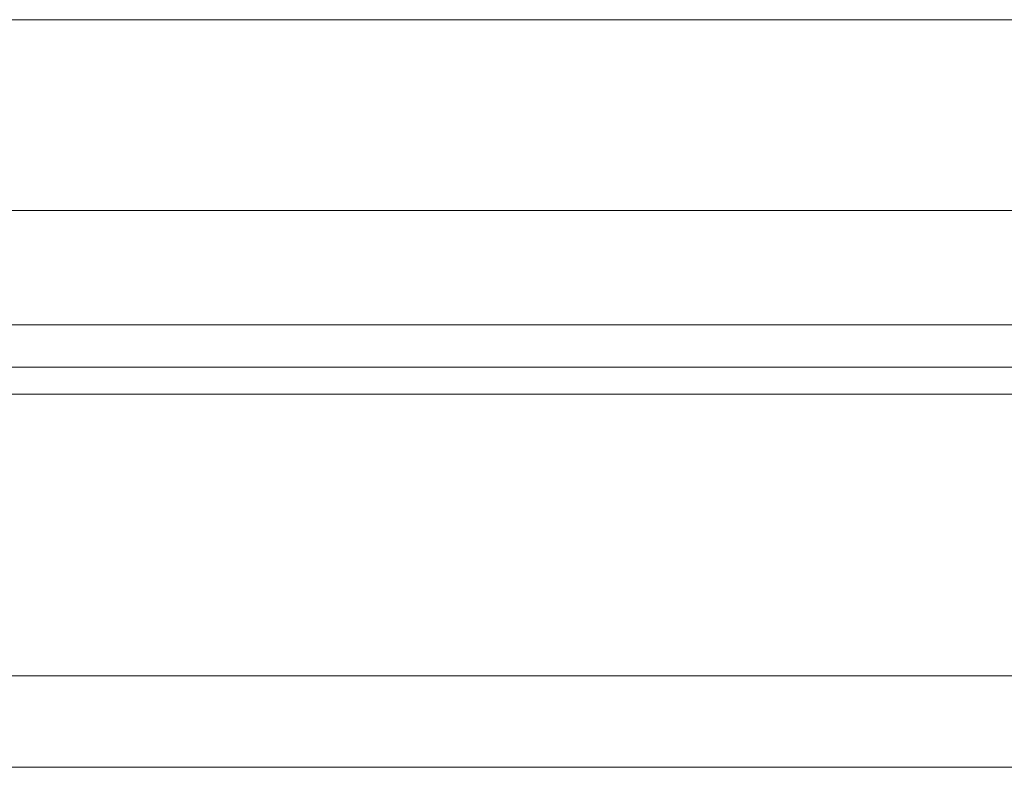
# Model space of a CAD drawing. Header units: millimetres. Extents: x 369 to 708, y 90 to 211.
# Tile 5 of 54: x 605 to 618, y 110 to 120. Entities that reach past the tile are written whole.
import ezdxf

# ---------------------------------------------------------------- set-up
doc = ezdxf.new("R2010")
doc.units = ezdxf.units.MM
doc.layers.add('OUT', color=3, linetype='Continuous')

msp = doc.modelspace()

# ---------------------------------------------------------------- linework, layer by layer
at = {"layer": 'OUT', "color": 0, "linetype": 'Continuous', "lineweight": 15}
for p, q in [((599.532, 120.252), (638.208, 120.252)), ((599.532, 117.752), (638.208, 117.752)), ((574.87, 116.252), (662.87, 116.252)), ((694.87, 115.699), (546.444, 115.699)), ((674.87, 115.345), (546.389, 115.345)), ((694.87, 111.652), (545.267, 111.652)), ((674.87, 110.452), (508.87, 110.452))]:
    msp.add_line(p, q, dxfattribs=at)

doc.saveas('drawing.dxf')
